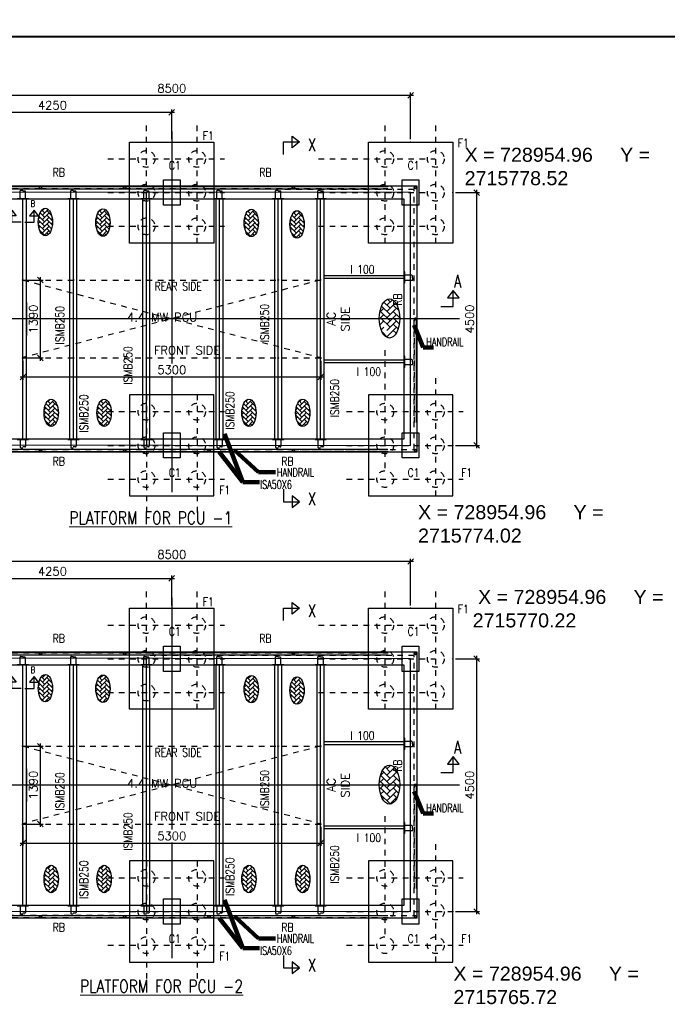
# Model space of a CAD drawing. Header units: inches. Extents: x 727810 to 1461440, y 2714588 to 5435005.
# Tile 75 of 233: x 728948 to 728960, y 2715764 to 2715782. Entities that reach past the tile are written whole.
import ezdxf

# ---------------------------------------------------------------- set-up
doc = ezdxf.new("R2010")
doc.units = ezdxf.units.IN
doc.header["$MEASUREMENT"] = 0
doc.linetypes.add('DIVIDEX2', pattern=[2.5, 1, -0.5, 0, -0.5, 0, -0.5])
doc.linetypes.add('HIDDEN', pattern=[0.375, 0.25, -0.125])
for name, color, linetype, lineweight in [('AM_5', 3, 'Continuous', 15), ('AM_8', 1, 'Continuous', 15), ('TEXT-1', 3, 'Continuous', 15)]:
    doc.layers.add(name, color=color, linetype=linetype, lineweight=lineweight)
for name, color, linetype in [('DETAILS', 7, 'Continuous'), ('Inverter Room', 7, 'Continuous'), ('SCB', 7, 'Continuous'), ('table number', 51, 'Continuous'), ('TEXT', 147, 'Continuous')]:
    doc.layers.add(name, color=color, linetype=linetype)
doc.styles.add('RANJAN', font='romans.shx', dxfattribs={"width": 0.75})
doc.styles.add('ROMANS', font='ROMANS.shx', dxfattribs={"height": 10})
doc.styles.get("Standard").update_dxf_attribs({"font": 'arial.ttf'})
doc.dimstyles.new('DIM-', dxfattribs={"dimscale": 0, "dimtxt": 0.15, "dimasz": 0.15, "dimexe": 0, "dimexo": 0, "dimgap": 0.15, "dimtad": 1, "dimdec": 0, "dimlfac": 1000, "dimzin": 0, "dimdsep": 46, "dimtxsty": 'ROMANS', "dimblk": 'OBLIQUE', "dimcen": 0, "dimclrd": 6, "dimclre": 6, "dimclrt": 3, "dimadec": 0, "dimazin": 0, "dimtfac": 1, "dimtdec": 0, "dimtmove": 2, "dimatfit": 3, "dimfxl": 1, "dimtolj": 1, "dimtzin": 0, "dimarcsym": 2})
doc.dimstyles.new('ROMANS$0', dxfattribs={"dimscale": 100, "dimtxt": 100, "dimasz": 1, "dimexe": 0.5, "dimexo": 0.5, "dimgap": 0.5, "dimtad": 1, "dimdec": 0, "dimrnd": 5, "dimdsep": 46, "dimtxsty": 'ROMANS', "dimblk": 'OBLIQUE', "dimcen": 1, "dimdle": 0.5, "dimclrd": 6, "dimclre": 6, "dimclrt": 3, "dimadec": 0, "dimazin": 0, "dimtfac": 1, "dimtdec": 0, "dimtix": 1, "dimtmove": 0, "dimatfit": 3, "dimldrblk": 'OBLIQUE', "dimfxl": 1, "dimtolj": 1, "dimtzin": 0, "dimarcsym": 0})
pattern_1 = [(45, (89087.78671, 50533.36595), (-0.0883883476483, 0.0883883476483), [])]
pattern_2 = [(45, (89987.78671, 50533.36595), (-0.0883883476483, 0.0883883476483), [])]
pattern_3 = [(45, (91287.78671, 50533.36595), (-0.0883883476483, 0.0883883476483), [])]
pattern_4 = [(45, (92587.78671, 50533.36595), (-0.0883883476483, 0.0883883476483), [])]
pattern_5 = [(45, (93632.78671, 50533.36595), (-0.0883883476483, 0.0883883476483), [])]
pattern_6 = [(45, (94387.78671, 50533.36595), (-0.0883883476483, 0.0883883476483), [])]

# ---------------------------------------------------------------- blocks, each defined once
blk = doc.blocks.new('_Oblique')
at = {"color": 0, "linetype": 'ByBlock', "lineweight": -2}
blk.add_line((-0.5, -0.5), (0.5, 0.5), dxfattribs=at)
blk = doc.blocks.new('*D67')
at = {"layer": 'Inverter Room', "color": 6, "lineweight": -2, "ltscale": 0.5, "transparency": 16777216}
for p, q in [((2062212, -2317350), (2053612, -2317350)), ((2053662, -2318132), (2053662, -2317300)), ((2062162, -2318132), (2062162, -2317300))]:
    blk.add_line(p, q, dxfattribs=at)
at = {"layer": 'Inverter Room', "color": 0, "ltscale": 0.5, "transparency": 16777216}
for p in [(2053662, -2317350), (2053662, -2318182), (2062162, -2318182)]:
    blk.add_point(p, dxfattribs=at)
at = {"layer": 'Inverter Room', "color": 6, "lineweight": -2, "ltscale": 0.5, "transparency": 16777216, "xscale": 100, "yscale": 100, "zscale": 100, "rotation": 180}
blk.add_blockref('_Oblique', (2053662, -2317350), dxfattribs=at)
at = {"layer": 'Inverter Room', "color": 6, "lineweight": -2, "ltscale": 0.5, "transparency": 16777216, "xscale": 100, "yscale": 100, "zscale": 100}
blk.add_blockref('_Oblique', (2062162, -2317350), dxfattribs=at)
at = {"layer": 'Inverter Room', "color": 3, "ltscale": 0.5, "transparency": 16777216, "insert": (2057912, -2317225), "char_height": 150, "attachment_point": 5, "style": 'ROMANS'}
blk.add_mtext('\\A1;8500', dxfattribs=at)
blk = doc.blocks.new('*D68')
at = {"layer": 'Inverter Room', "color": 6, "lineweight": -2, "ltscale": 0.5, "transparency": 16777216}
for p, q in [((2062962, -2319082), (2063388, -2319082)), ((2063338, -2319032), (2063338, -2323632)), ((2062962, -2323582), (2063388, -2323582))]:
    blk.add_line(p, q, dxfattribs=at)
at = {"layer": 'Inverter Room', "color": 0, "ltscale": 0.5, "transparency": 16777216}
for p in [(2062912, -2319082), (2062912, -2323582), (2063338, -2323582)]:
    blk.add_point(p, dxfattribs=at)
at = {"layer": 'Inverter Room', "color": 6, "lineweight": -2, "ltscale": 0.5, "transparency": 16777216, "xscale": 100, "yscale": 100, "zscale": 100}
for p, rotation in [((2063338, -2319082), 90), ((2063338, -2323582), 270)]:
    blk.add_blockref('_Oblique', p, dxfattribs=dict(at, rotation=rotation))
at = {"layer": 'Inverter Room', "color": 3, "ltscale": 0.5, "transparency": 16777216, "insert": (2063213, -2321332), "char_height": 150, "attachment_point": 5, "rotation": 90, "style": 'ROMANS'}
blk.add_mtext('\\A1;4500', dxfattribs=at)
blk = doc.blocks.new('*D69')
at = {"layer": 'AM_5', "color": 6, "lineweight": -2, "transparency": 16777216}
for p, q in [((2053612, -2317650), (2057962, -2317650)), ((2053662, -2318132), (2053662, -2317600)), ((2057912, -2318132), (2057912, -2317600))]:
    blk.add_line(p, q, dxfattribs=at)
at = {"layer": 'Inverter Room', "color": 0, "transparency": 16777216}
for p in [(2057912, -2317650), (2053662, -2318182), (2057912, -2318182)]:
    blk.add_point(p, dxfattribs=at)
at = {"layer": 'AM_5', "color": 6, "lineweight": -2, "transparency": 16777216, "xscale": 100, "yscale": 100, "zscale": 100, "rotation": 180}
blk.add_blockref('_Oblique', (2053662, -2317650), dxfattribs=at)
at = {"layer": 'AM_5', "color": 6, "lineweight": -2, "transparency": 16777216, "xscale": 100, "yscale": 100, "zscale": 100}
blk.add_blockref('_Oblique', (2057912, -2317650), dxfattribs=at)
at = {"layer": 'AM_5', "color": 3, "transparency": 16777216, "insert": (2055787, -2317525), "char_height": 150, "attachment_point": 5, "style": 'ROMANS', "bg_fill": 3, "box_fill_scale": 1.25, "bg_fill_color": 256, "bg_fill_true_color": 13158600, "bg_fill_transparency": 0}
blk.add_mtext('\\A1;4250', dxfattribs=at)
blk = doc.blocks.new('*D70')
at = {"layer": 'AM_5', "color": 6, "lineweight": -2, "transparency": 16777216}
for p, q in [((2055312, -2320638), (2055622, -2320638)), ((2055572, -2320588), (2055572, -2322076)), ((2055312, -2322026), (2055622, -2322026))]:
    blk.add_line(p, q, dxfattribs=at)
at = {"layer": 'Inverter Room', "color": 0, "transparency": 16777216}
for p in [(2055262, -2320638), (2055262, -2322026), (2055572, -2322026)]:
    blk.add_point(p, dxfattribs=at)
at = {"layer": 'AM_5', "color": 6, "lineweight": -2, "transparency": 16777216, "xscale": 100, "yscale": 100, "zscale": 100}
for p, rotation in [((2055572, -2320638), 90), ((2055572, -2322026), 270)]:
    blk.add_blockref('_Oblique', p, dxfattribs=dict(at, rotation=rotation))
at = {"layer": 'AM_5', "color": 3, "transparency": 16777216, "insert": (2055447, -2321332), "char_height": 150, "attachment_point": 5, "rotation": 90, "style": 'ROMANS', "bg_fill": 3, "box_fill_scale": 1.25, "bg_fill_color": 256, "bg_fill_true_color": 13158600, "bg_fill_transparency": 0}
blk.add_mtext('\\A1;1390', dxfattribs=at)
blk = doc.blocks.new('*D71')
at = {"layer": 'DETAILS', "color": 6, "lineweight": -2, "ltscale": 0.5, "transparency": 16777216}
for p, q in [((2055262, -2322076), (2055262, -2322412)), ((2060562, -2322076), (2060562, -2322412)), ((2055212, -2322362), (2060612, -2322362))]:
    blk.add_line(p, q, dxfattribs=at)
at = {"layer": 'Inverter Room', "color": 0, "ltscale": 0.5, "transparency": 16777216}
for p in [(2055262, -2322026), (2060562, -2322026), (2060562, -2322362)]:
    blk.add_point(p, dxfattribs=at)
at = {"layer": 'DETAILS', "color": 6, "lineweight": -2, "ltscale": 0.5, "transparency": 16777216, "xscale": 100, "yscale": 100, "zscale": 100, "rotation": 180}
blk.add_blockref('_Oblique', (2055262, -2322362), dxfattribs=at)
at = {"layer": 'DETAILS', "color": 6, "lineweight": -2, "ltscale": 0.5, "transparency": 16777216, "xscale": 100, "yscale": 100, "zscale": 100}
blk.add_blockref('_Oblique', (2060562, -2322362), dxfattribs=at)
at = {"layer": 'DETAILS', "color": 3, "ltscale": 0.5, "transparency": 16777216, "insert": (2057912, -2322237), "char_height": 150, "attachment_point": 5, "style": 'ROMANS', "bg_fill": 3, "box_fill_scale": 1.25, "bg_fill_color": 256, "bg_fill_true_color": 13158600, "bg_fill_transparency": 0}
blk.add_mtext('\\A1;5300', dxfattribs=at)
blk = doc.blocks.new('dshshh')
at = {"layer": 'AM_8', "ltscale": 0.5}
h = blk.add_hatch(dxfattribs=at)
h.set_pattern_fill('AR-HBONE', color=256, scale=14, style=0)
h.set_pattern_definition([(45, (673607.74, -665542.415), (6e-15, 79.1959595), [168, -56]), (135, (673647.337, -665502.817), (6e-15, 79.1959595), [168, -56])])
edge = h.paths.add_edge_path()
edge.add_ellipse((2055661.9, -2319605.1), major_axis=(0, 244), ratio=0.5219783, start_angle=191.45916, end_angle=459.29111)
edge.add_ellipse((2055661.9, -2319605.1), major_axis=(0, 244), ratio=0.5219783, start_angle=99.29111, end_angle=191.45916)
h = blk.add_hatch(dxfattribs=at)
h.set_pattern_fill('AR-HBONE', color=256, scale=14, style=0)
h.set_pattern_definition([(45, (674633.055, -665552.46), (6e-15, 79.1959595), [168, -56]), (135, (674672.653, -665512.864), (6e-15, 79.1959595), [168, -56])])
edge = h.paths.add_edge_path()
edge.add_ellipse((2056687.3, -2319615.1), major_axis=(0, 244), ratio=0.5219783, start_angle=191.45916, end_angle=459.29111)
edge.add_ellipse((2056687.3, -2319615.1), major_axis=(0, 244), ratio=0.5219783, start_angle=99.29111, end_angle=191.45916)
h = blk.add_hatch(dxfattribs=at)
h.set_pattern_fill('AR-HBONE', color=256, scale=14, style=0)
h.set_pattern_definition([(45, (677273.22, -665559.426), (6e-15, 79.1959595), [168, -56]), (135, (677312.816, -665519.83), (6e-15, 79.1959595), [168, -56])])
edge = h.paths.add_edge_path()
edge.add_ellipse((2059327.4, -2319622.1), major_axis=(0, 244), ratio=0.5219783, start_angle=191.45916, end_angle=459.29111)
edge.add_ellipse((2059327.4, -2319622.1), major_axis=(0, 244), ratio=0.5219783, start_angle=99.29111, end_angle=191.45916)
h = blk.add_hatch(dxfattribs=at)
h.set_pattern_fill('AR-HBONE', color=256, scale=14, style=0)
h.set_pattern_definition([(45, (678087.52, -665584.47), (6e-15, 79.1959595), [168, -56]), (135, (678127.12, -665544.87), (6e-15, 79.1959595), [168, -56])])
edge = h.paths.add_edge_path()
edge.add_ellipse((2060141.7, -2319647.1), major_axis=(0, 244), ratio=0.5219783, start_angle=191.45916, end_angle=459.29111)
edge.add_ellipse((2060141.7, -2319647.1), major_axis=(0, 244), ratio=0.5219783, start_angle=99.29111, end_angle=191.45916)
h = blk.add_hatch(dxfattribs=at)
h.set_pattern_fill('ANSI31', color=256, style=0)
h.set_pattern_definition(pattern_1)
edge = h.paths.add_edge_path()
edge.add_arc((2055261.7, -2320640.3), 7.16, 11.12183, 168.87817, ccw=False)
edge.add_arc((2055261.7, -2320637.5), 7.16, 348.87817, 551.12183)
h = blk.add_hatch(dxfattribs=at)
h.set_pattern_fill('ANSI31', color=256, style=0)
h.set_pattern_definition(pattern_2)
edge = h.paths.add_edge_path()
edge.add_arc((2056161.7, -2320640.3), 7.16, 11.12183, 168.87817, ccw=False)
edge.add_arc((2056161.7, -2320637.5), 7.16, 348.87817, 551.12183)
h = blk.add_hatch(dxfattribs=at)
h.set_pattern_fill('ANSI31', color=256, style=0)
h.set_pattern_definition(pattern_3)
edge = h.paths.add_edge_path()
edge.add_arc((2057461.7, -2320640.3), 7.16, 11.12183, 168.87817, ccw=False)
edge.add_arc((2057461.7, -2320637.5), 7.16, 348.87817, 551.12183)
h = blk.add_hatch(dxfattribs=at)
h.set_pattern_fill('ANSI31', color=256, style=0)
h.set_pattern_definition(pattern_4)
edge = h.paths.add_edge_path()
edge.add_arc((2058761.7, -2320640.3), 7.16, 11.12183, 168.87817, ccw=False)
edge.add_arc((2058761.7, -2320637.5), 7.16, 348.87817, 551.12183)
h = blk.add_hatch(dxfattribs=at)
h.set_pattern_fill('ANSI31', color=256, style=0)
h.set_pattern_definition(pattern_5)
edge = h.paths.add_edge_path()
edge.add_arc((2059806.7, -2320640.3), 7.16, 11.12183, 168.87817, ccw=False)
edge.add_arc((2059806.7, -2320637.5), 7.16, 348.87817, 551.12183)
h = blk.add_hatch(dxfattribs=at)
h.set_pattern_fill('ANSI31', color=256, style=0)
h.set_pattern_definition(pattern_6)
edge = h.paths.add_edge_path()
edge.add_arc((2060561.7, -2320640.3), 7.16, 11.12183, 168.87817, ccw=False)
edge.add_arc((2060561.7, -2320637.5), 7.16, 348.87817, 551.12183)
h = blk.add_hatch(dxfattribs=at)
h.set_pattern_fill('ANSI31', color=256, style=0)
h.set_pattern_definition(pattern_1)
edge = h.paths.add_edge_path()
edge.add_arc((2060561.7, -2320640.3), 7.16, 371.12183, 528.87817)
edge.add_arc((2060561.7, -2320637.5), 7.16, -11.12183, 191.12183, ccw=False)
h = blk.add_hatch(dxfattribs=at)
h.set_pattern_fill('AR-HBONE', color=256, scale=20, style=0)
h.set_pattern_definition([(45, (87423.51, 41624.37), (9e-15, 113.137085), [240, -80]), (135, (87480.08, 41680.94), (9e-15, 113.137085), [240, -80])])
edge = h.paths.add_edge_path()
edge.add_ellipse((2061786.7, -2321322.3), major_axis=(0, 348.6), ratio=0.5219783, start_angle=191.45916, end_angle=459.29111)
edge.add_ellipse((2061786.7, -2321322.3), major_axis=(0, 348.6), ratio=0.5219783, start_angle=99.29111, end_angle=191.45916)
h = blk.add_hatch(dxfattribs=at)
h.set_pattern_fill('ANSI31', color=256, style=0)
h.set_pattern_definition(pattern_1)
edge = h.paths.add_edge_path()
edge.add_arc((2055261.7, -2322022.7), 7.16, 191.12183, 348.87817)
edge.add_arc((2055261.7, -2322025.5), 7.16, -191.12183, 11.12183, ccw=False)
h = blk.add_hatch(dxfattribs=at)
h.set_pattern_fill('ANSI31', color=256, style=0)
h.set_pattern_definition(pattern_2)
edge = h.paths.add_edge_path()
edge.add_arc((2056161.7, -2322022.7), 7.16, 191.12183, 348.87817)
edge.add_arc((2056161.7, -2322025.5), 7.16, -191.12183, 11.12183, ccw=False)
h = blk.add_hatch(dxfattribs=at)
h.set_pattern_fill('ANSI31', color=256, style=0)
h.set_pattern_definition(pattern_3)
edge = h.paths.add_edge_path()
edge.add_arc((2057461.7, -2322022.7), 7.16, 191.12183, 348.87817)
edge.add_arc((2057461.7, -2322025.5), 7.16, -191.12183, 11.12183, ccw=False)
h = blk.add_hatch(dxfattribs=at)
h.set_pattern_fill('ANSI31', color=256, style=0)
h.set_pattern_definition(pattern_4)
edge = h.paths.add_edge_path()
edge.add_arc((2058761.7, -2322022.7), 7.16, 191.12183, 348.87817)
edge.add_arc((2058761.7, -2322025.5), 7.16, -191.12183, 11.12183, ccw=False)
h = blk.add_hatch(dxfattribs=at)
h.set_pattern_fill('ANSI31', color=256, style=0)
h.set_pattern_definition(pattern_5)
edge = h.paths.add_edge_path()
edge.add_arc((2059806.7, -2322022.7), 7.16, 191.12183, 348.87817)
edge.add_arc((2059806.7, -2322025.5), 7.16, -191.12183, 11.12183, ccw=False)
h = blk.add_hatch(dxfattribs=at)
h.set_pattern_fill('ANSI31', color=256, style=0)
h.set_pattern_definition(pattern_6)
edge = h.paths.add_edge_path()
edge.add_arc((2060561.7, -2322022.7), 7.16, 191.12183, 348.87817)
edge.add_arc((2060561.7, -2322025.5), 7.16, -191.12183, 11.12183, ccw=False)
h = blk.add_hatch(dxfattribs=at)
h.set_pattern_fill('AR-HBONE', color=256, scale=14, style=0)
h.set_pattern_definition([(45, (673711.17, -668940.72), (6e-15, 79.1959595), [168, -56]), (135, (673750.766, -668901.125), (6e-15, 79.1959595), [168, -56])])
edge = h.paths.add_edge_path()
edge.add_ellipse((2055765.4, -2323003.4), major_axis=(0, 244), ratio=0.5219783, start_angle=191.45916, end_angle=459.29111)
edge.add_ellipse((2055765.4, -2323003.4), major_axis=(0, 244), ratio=0.5219783, start_angle=99.29111, end_angle=191.45916)
h = blk.add_hatch(dxfattribs=at)
h.set_pattern_fill('AR-HBONE', color=256, scale=14, style=0)
h.set_pattern_definition([(45, (674653.87, -668940.72), (6e-15, 79.1959595), [168, -56]), (135, (674693.47, -668901.125), (6e-15, 79.1959595), [168, -56])])
edge = h.paths.add_edge_path()
edge.add_ellipse((2056708.1, -2323003.4), major_axis=(0, 244), ratio=0.5219783, start_angle=191.45916, end_angle=459.29111)
edge.add_ellipse((2056708.1, -2323003.4), major_axis=(0, 244), ratio=0.5219783, start_angle=99.29111, end_angle=191.45916)
h = blk.add_hatch(dxfattribs=at)
h.set_pattern_fill('AR-HBONE', color=256, scale=14, style=0)
h.set_pattern_definition([(45, (677231.1, -668940.72), (6e-15, 79.1959595), [168, -56]), (135, (677270.696, -668901.125), (6e-15, 79.1959595), [168, -56])])
edge = h.paths.add_edge_path()
edge.add_ellipse((2059285.3, -2323003.4), major_axis=(0, 244), ratio=0.5219783, start_angle=191.45916, end_angle=459.29111)
edge.add_ellipse((2059285.3, -2323003.4), major_axis=(0, 244), ratio=0.5219783, start_angle=99.29111, end_angle=191.45916)
h = blk.add_hatch(dxfattribs=at)
h.set_pattern_fill('AR-HBONE', color=256, scale=14, style=0)
h.set_pattern_definition([(45, (678188.45, -668940.72), (6e-15, 79.1959595), [168, -56]), (135, (678228.05, -668901.125), (6e-15, 79.1959595), [168, -56])])
edge = h.paths.add_edge_path()
edge.add_ellipse((2060242.7, -2323003.4), major_axis=(0, 244), ratio=0.5219783, start_angle=191.45916, end_angle=459.29111)
edge.add_ellipse((2060242.7, -2323003.4), major_axis=(0, 244), ratio=0.5219783, start_angle=99.29111, end_angle=191.45916)
at = {"layer": 'DETAILS', "linetype": 'DIVIDEX2', "ltscale": 0.5}
for p, q in [((2057461.7, -2319985.4), (2057461.7, -2317883.4)), ((2058361.7, -2319985.4), (2058361.7, -2317883.4)), ((2061711.7, -2319985.4), (2061711.7, -2317883.4)), ((2062611.7, -2319985.4), (2062611.7, -2317883.4)), ((2056772.3, -2318481.5), (2058848.3, -2318481.5)), ((2060522.3, -2318481.5), (2062598.3, -2318481.5)), ((2056772.3, -2319081.5), (2058848.3, -2319081.5)), ((2060522.3, -2319081.5), (2062598.3, -2319081.5)), ((2056772.3, -2319681.5), (2058848.3, -2319681.5)), ((2060522.3, -2319681.5), (2062598.3, -2319681.5)), ((2061711.7, -2323985.4), (2061711.7, -2321883.4)), ((2062611.7, -2324485.4), (2062611.7, -2322383.4)), ((2057461.7, -2322677.6), (2057461.7, -2324779.6)), ((2058361.7, -2322677.6), (2058361.7, -2324779.6)), ((2056772.3, -2322981.5), (2058848.3, -2322981.5)), ((2061022.3, -2322981.5), (2063098.3, -2322981.5)), ((2056772.3, -2323581.5), (2058848.3, -2323581.5)), ((2061022.3, -2323581.5), (2063098.3, -2323581.5)), ((2056772.3, -2324181.5), (2058848.3, -2324181.5)), ((2061022.3, -2324181.5), (2063098.3, -2324181.5))]:
    blk.add_line(p, q, dxfattribs=at)
at = {"layer": 'DETAILS', "ltscale": 0.5}
for p, q in [((2054075.3, -2318971.1), (2055575.3, -2318971.1)), ((2054075.3, -2319011.1), (2055575.3, -2319011.1)), ((2055575.3, -2318971.1), (2057075.3, -2318971.1)), ((2055575.3, -2319011.1), (2057075.3, -2319011.1)), ((2057075.3, -2318971.1), (2058575.3, -2318971.1)), ((2057075.3, -2319011.1), (2058575.3, -2319011.1)), ((2058575.3, -2318971.1), (2060075.3, -2318971.1)), ((2058575.3, -2319011.1), (2060075.3, -2319011.1)), ((2060075.3, -2318971.1), (2061763.3, -2318971.1)), ((2060075.3, -2319011.1), (2061749.1, -2319011.1)), ((2062046.7, -2320494.4), (2062046.7, -2320694.4)), ((2062268.2, -2323171.9), (2062268.2, -2321331.5)), ((2062046.7, -2321994.4), (2062046.7, -2322194.4)), ((2054075.3, -2323651.9), (2055575.3, -2323651.9)), ((2054075.3, -2323691.9), (2055575.3, -2323691.9)), ((2055575.3, -2323651.9), (2057075.3, -2323651.9)), ((2055575.3, -2323691.9), (2057075.3, -2323691.9)), ((2057075.3, -2323651.9), (2058575.3, -2323651.9)), ((2057075.3, -2323691.9), (2058575.3, -2323691.9)), ((2058575.3, -2323651.9), (2060075.3, -2323651.9)), ((2058575.3, -2323691.9), (2060075.3, -2323691.9)), ((2060075.3, -2323651.9), (2061749.1, -2323651.9)), ((2060075.3, -2323691.9), (2061763.3, -2323691.9))]:
    blk.add_line(p, q, dxfattribs=at)
for centre, radius in [((2055575.3, -2318991.1), 20), ((2057075.3, -2318991.1), 20), ((2060075.3, -2318991.1), 20), ((2062248.2, -2318991.1), 20), ((2062249.1, -2318991.1), 20), ((2055261.7, -2320637.5), 7.16), ((2056161.7, -2320637.5), 7.16), ((2057461.7, -2320637.5), 7.16), ((2058761.7, -2320637.5), 7.16), ((2059806.7, -2320637.5), 7.16), ((2060561.7, -2320637.5), 7.16), ((2060561.7, -2320637.5), 7.16), ((2062248.2, -2321331.5), 20), ((2055261.7, -2322025.5), 7.16), ((2056161.7, -2322025.5), 7.16), ((2057461.7, -2322025.5), 7.16), ((2058761.7, -2322025.5), 7.16), ((2059806.7, -2322025.5), 7.16), ((2060561.7, -2322025.5), 7.16), ((2055575.3, -2323671.9), 20), ((2057075.3, -2323671.9), 20), ((2058575.3, -2323671.9), 20), ((2060075.3, -2323671.9), 20), ((2062249.1, -2323671.9), 20)]:
    blk.add_circle(centre, radius, dxfattribs=at)
for centre, start, end in [((2055261.7, -2320640.3), 11.12183, 168.87817), ((2056161.7, -2320640.3), 11.12183, 168.87817), ((2057461.7, -2320640.3), 11.12183, 168.87817), ((2058761.7, -2320640.3), 11.12183, 168.87817), ((2059806.7, -2320640.3), 11.12183, 168.87817), ((2060561.7, -2320640.3), 11.12183, 168.87817), ((2060561.7, -2320640.3), 11.12183, 168.87817), ((2055261.7, -2322022.7), 191.12183, 348.87817), ((2056161.7, -2322022.7), 191.12183, 348.87817), ((2057461.7, -2322022.7), 191.12183, 348.87817), ((2058761.7, -2322022.7), 191.12183, 348.87817), ((2059806.7, -2322022.7), 191.12183, 348.87817), ((2060561.7, -2322022.7), 191.12183, 348.87817)]:
    blk.add_arc(centre, 7.16, start, end, dxfattribs=at)
for centre, major_axis in [((2055661.9, -2319605.1), (0, 244)), ((2056687.3, -2319615.1), (0, 244)), ((2059327.4, -2319622.1), (0, 244)), ((2060141.7, -2319647.1), (0, 244)), ((2061786.7, -2321322.3), (0, 348.6)), ((2055765.4, -2323003.4), (0, 244)), ((2056708.1, -2323003.4), (0, 244)), ((2059285.3, -2323003.4), (0, 244)), ((2060242.7, -2323003.4), (0, 244))]:
    blk.add_ellipse(centre, major_axis=major_axis, ratio=0.5219783, dxfattribs=at)
at = {"layer": 'Inverter Room', "color": 8, "linetype": 'HIDDEN', "ltscale": 2}
for p, q in [((2054073.6, -2318973.2), (2055576.9, -2318973.2)), ((2054075.3, -2319009.1), (2055575.3, -2319009.1)), ((2055573.6, -2318973.2), (2057076.9, -2318973.2)), ((2055575.3, -2319009.1), (2057075.3, -2319009.1)), ((2057073.6, -2318973.2), (2058576.9, -2318973.2)), ((2057075.3, -2319009.1), (2058575.3, -2319009.1)), ((2058573.6, -2318973.2), (2060076.9, -2318973.2)), ((2058575.3, -2319009.1), (2060075.3, -2319009.1)), ((2060073.6, -2318973.2), (2061765.5, -2318973.2)), ((2060075.3, -2319009.1), (2061757.8, -2319009.1)), ((2060554.7, -2320638.9), (2055259.9, -2322018.6)), ((2055261.7, -2320637.5), (2060561.7, -2320637.5)), ((2055268.8, -2320638.9), (2060563.5, -2322018.6)), ((2062230.2, -2323171.9), (2062230.2, -2321340.2)), ((2062266.1, -2323173.6), (2062266.1, -2321340.4)), ((2055261.7, -2322025.5), (2060561.7, -2322025.5)), ((2054073.6, -2323689.8), (2055576.9, -2323689.8)), ((2054075.3, -2323653.9), (2055575.3, -2323653.9)), ((2055573.6, -2323689.8), (2057076.9, -2323689.8)), ((2055575.3, -2323653.9), (2057075.3, -2323653.9)), ((2057073.6, -2323689.8), (2058576.9, -2323689.8)), ((2057075.3, -2323653.9), (2058575.3, -2323653.9)), ((2058573.6, -2323689.8), (2060076.9, -2323689.8)), ((2058575.3, -2323653.9), (2060075.3, -2323653.9)), ((2060073.6, -2323689.8), (2061765.5, -2323689.8)), ((2060075.3, -2323653.9), (2061757.8, -2323653.9))]:
    blk.add_line(p, q, dxfattribs=at)
at = {"layer": 'Inverter Room', "color": 2}
for p, q in [((2055214, -2319181.5), (2055214, -2319049.5)), ((2055225.3, -2319038.2), (2055259.1, -2319038.2)), ((2055298.2, -2319053.3), (2055259.6, -2319053.3)), ((2055309.5, -2319181.5), (2055309.5, -2319064.5)), ((2056114, -2319181.5), (2056114, -2319049.5)), ((2056125.3, -2319038.2), (2056159.1, -2319038.2)), ((2056198.2, -2319053.3), (2056159.6, -2319053.3)), ((2056209.5, -2319181.5), (2056209.5, -2319064.5)), ((2057414, -2319181.5), (2057414, -2319049.5)), ((2057425.3, -2319038.2), (2057459.1, -2319038.2)), ((2057498.2, -2319053.3), (2057459.6, -2319053.3)), ((2057509.5, -2319181.5), (2057509.5, -2319064.5)), ((2058714, -2319181.5), (2058714, -2319049.5)), ((2058725.3, -2319038.2), (2058759.1, -2319038.2)), ((2058798.2, -2319053.3), (2058759.6, -2319053.3)), ((2058809.5, -2319181.5), (2058809.5, -2319064.5)), ((2059759, -2319181.5), (2059759, -2319049.5)), ((2059770.3, -2319038.2), (2059804.1, -2319038.2)), ((2059843.2, -2319053.3), (2059804.6, -2319053.3)), ((2059854.5, -2319181.5), (2059854.5, -2319064.5)), ((2060514, -2319181.5), (2060514, -2319049.5)), ((2060525.3, -2319038.2), (2060559.1, -2319038.2)), ((2060598.2, -2319053.3), (2060559.6, -2319053.3)), ((2060609.5, -2319181.5), (2060609.5, -2319064.5)), ((2055217, -2319184.5), (2055306.5, -2319184.5)), ((2056117, -2319184.5), (2056206.5, -2319184.5)), ((2057417, -2319184.5), (2057506.5, -2319184.5)), ((2058717, -2319184.5), (2058806.5, -2319184.5)), ((2059762, -2319184.5), (2059851.5, -2319184.5)), ((2060517, -2319184.5), (2060606.5, -2319184.5)), ((2062058.7, -2320639.1), (2062058.7, -2320549.7)), ((2062061.7, -2320546.7), (2062178.7, -2320546.7)), ((2062061.7, -2320642.1), (2062193.8, -2320642.1)), ((2062190, -2320557.9), (2062190, -2320596.5)), ((2062205, -2320630.9), (2062205, -2320597)), ((2062058.7, -2322139.1), (2062058.7, -2322049.7)), ((2062061.7, -2322046.7), (2062178.7, -2322046.7)), ((2062190, -2322057.9), (2062190, -2322096.5)), ((2062205, -2322130.9), (2062205, -2322097)), ((2062061.7, -2322142.1), (2062193.8, -2322142.1)), ((2055214, -2323481.5), (2055214, -2323613.5)), ((2055217, -2323478.5), (2055306.5, -2323478.5)), ((2055309.5, -2323481.5), (2055309.5, -2323598.5)), ((2056114, -2323481.5), (2056114, -2323613.5)), ((2056117, -2323478.5), (2056206.5, -2323478.5)), ((2056209.5, -2323481.5), (2056209.5, -2323598.5)), ((2057414, -2323481.5), (2057414, -2323613.5)), ((2057417, -2323478.5), (2057506.5, -2323478.5)), ((2057509.5, -2323481.5), (2057509.5, -2323598.5)), ((2058714, -2323481.5), (2058714, -2323613.5)), ((2058717, -2323478.5), (2058806.5, -2323478.5)), ((2058809.5, -2323481.5), (2058809.5, -2323598.5)), ((2059759, -2323481.5), (2059759, -2323613.5)), ((2059762, -2323478.5), (2059851.5, -2323478.5)), ((2059854.5, -2323481.5), (2059854.5, -2323598.5)), ((2060514, -2323481.5), (2060514, -2323613.5)), ((2060517, -2323478.5), (2060606.5, -2323478.5)), ((2060609.5, -2323481.5), (2060609.5, -2323598.5)), ((2055225.3, -2323624.8), (2055259.1, -2323624.8)), ((2055298.2, -2323609.8), (2055259.6, -2323609.8)), ((2056125.3, -2323624.8), (2056159.1, -2323624.8)), ((2056198.2, -2323609.8), (2056159.6, -2323609.8)), ((2057425.3, -2323624.8), (2057459.1, -2323624.8)), ((2057498.2, -2323609.8), (2057459.6, -2323609.8)), ((2058725.3, -2323624.8), (2058759.1, -2323624.8)), ((2058798.2, -2323609.8), (2058759.6, -2323609.8)), ((2059770.3, -2323624.8), (2059804.1, -2323624.8)), ((2059843.2, -2323609.8), (2059804.6, -2323609.8)), ((2060525.3, -2323624.8), (2060559.1, -2323624.8)), ((2060598.2, -2323609.8), (2060559.6, -2323609.8))]:
    blk.add_line(p, q, dxfattribs=at)
at = {"layer": 'Inverter Room', "ltscale": 2}
for p, q in [((2055261.7, -2323466.5), (2055261.7, -2319196.5)), ((2056161.7, -2323466.5), (2056161.7, -2319196.5)), ((2058761.7, -2323081.5), (2058761.7, -2319196.5)), ((2059806.7, -2323466.5), (2059806.7, -2319196.5)), ((2060561.7, -2323466.5), (2060561.7, -2319196.5)), ((2057461.7, -2323131.5), (2057461.7, -2319531.5))]:
    blk.add_line(p, q, dxfattribs=at)
at = {"layer": 'Inverter Room', "color": 4, "ltscale": 0.5}
for p, q in [((2055361.7, -2319184.5), (2055361.7, -2319196.5)), ((2056061.7, -2319184.5), (2056061.7, -2319196.5)), ((2056261.7, -2319184.5), (2056261.7, -2319196.5)), ((2057361.7, -2319184.5), (2057361.7, -2319196.5)), ((2057561.7, -2319184.5), (2057561.7, -2319196.5)), ((2058661.7, -2319184.5), (2058661.7, -2319196.5)), ((2058861.7, -2319184.5), (2058861.7, -2319196.5)), ((2059706.7, -2319184.5), (2059706.7, -2319196.5)), ((2059906.7, -2319184.5), (2059906.7, -2319196.5)), ((2060461.7, -2319184.5), (2060461.7, -2319196.5)), ((2060661.7, -2319184.5), (2060661.7, -2319196.5)), ((2062058.7, -2320494.4), (2062046.7, -2320494.4)), ((2060632.2, -2320556.5), (2062046.2, -2320556.5)), ((2060632.2, -2320606.5), (2062046.2, -2320606.5)), ((2062058.7, -2320694.4), (2062046.7, -2320694.4)), ((2062058.7, -2321994.4), (2062046.7, -2321994.4)), ((2062058.7, -2322194.4), (2062046.7, -2322194.4)), ((2055361.7, -2323478.5), (2055361.7, -2323466.5)), ((2056061.7, -2323478.5), (2056061.7, -2323466.5)), ((2056261.7, -2323478.5), (2056261.7, -2323466.5)), ((2057361.7, -2323478.5), (2057361.7, -2323466.5)), ((2057561.7, -2323478.5), (2057561.7, -2323466.5)), ((2058661.7, -2323478.5), (2058661.7, -2323466.5)), ((2058861.7, -2323478.5), (2058861.7, -2323466.5)), ((2059706.7, -2323478.5), (2059706.7, -2323466.5)), ((2059906.7, -2323478.5), (2059906.7, -2323466.5)), ((2060461.7, -2323478.5), (2060461.7, -2323466.5)), ((2060661.7, -2323478.5), (2060661.7, -2323466.5))]:
    blk.add_line(p, q, dxfattribs=at)
at = {"layer": 'Inverter Room', "color": 4, "linetype": 'Continuous'}
for points in [[(2059901.4, -2318399.9), (2059901.4, -2318179.8), (2060186.8, -2318179.8), (2060053, -2318285.4), (2060053, -2318077.6), (2060186.8, -2318179.8)], [(2055228.5, -2319609.7), (2055063.4, -2319609.7), (2055063.4, -2319395.7), (2055142.6, -2319496), (2054986.8, -2319496), (2055063.4, -2319395.7)], [(2055295, -2319609.7), (2055460, -2319609.7), (2055460, -2319395.7), (2055380.9, -2319496), (2055536.7, -2319496), (2055460, -2319395.7)], [(2062701.9, -2321107.4), (2062921.9, -2321107.4), (2062921.9, -2320822.1), (2062816.3, -2320955.9), (2063024.1, -2320955.9), (2062921.9, -2320822.1)], [(2059901.4, -2324364.5), (2059901.4, -2324584.5), (2060186.8, -2324584.5), (2060053, -2324478.9), (2060053, -2324686.7), (2060186.8, -2324584.5)]]:
    blk.add_lwpolyline(points, dxfattribs=at)
at = {"layer": 'Inverter Room', "color": 4, "ltscale": 0.5}
for points in [[(2058661.7, -2319981.5), (2057161.7, -2319981.5), (2057161.7, -2318181.5), (2058661.7, -2318181.5)], [(2062911.7, -2319981.5), (2061411.7, -2319981.5), (2061411.7, -2318181.5), (2062911.7, -2318181.5)], [(2053546.7, -2323696.5), (2062276.7, -2323696.5), (2062276.7, -2318966.5), (2053546.7, -2318966.5)], [(2053776.7, -2323466.5), (2062046.7, -2323466.5), (2062046.7, -2319196.5), (2053776.7, -2319196.5)], [(2058661.7, -2322681.5), (2057161.7, -2322681.5), (2057161.7, -2324481.5), (2058661.7, -2324481.5)], [(2062911.7, -2322681.5), (2061411.7, -2322681.5), (2061411.7, -2324481.5), (2062911.7, -2324481.5)]]:
    blk.add_lwpolyline(points, close=True, dxfattribs=at)
at = {"layer": 'Inverter Room', "ltscale": 3}
for points in [[(2058061.7, -2319306.5), (2057761.7, -2319306.5), (2057761.7, -2318856.5), (2058061.7, -2318856.5)], [(2062311.7, -2319306.5), (2062011.7, -2319306.5), (2062011.7, -2318856.5), (2062311.7, -2318856.5)], [(2058061.7, -2323806.5), (2057761.7, -2323806.5), (2057761.7, -2323356.5), (2058061.7, -2323356.5)], [(2062311.7, -2323806.5), (2062011.7, -2323806.5), (2062011.7, -2323356.5), (2062311.7, -2323356.5)]]:
    blk.add_lwpolyline(points, close=True, dxfattribs=at)
at = {"layer": 'Inverter Room', "color": 8, "linetype": 'HIDDEN', "ltscale": 2}
blk.add_lwpolyline([(2053596.7, -2323646.5), (2062226.7, -2323655.2), (2062226.7, -2319025.2), (2053596.7, -2319016.5)], close=True, dxfattribs=at)
at = {"layer": 'Inverter Room', "ltscale": 2}
blk.add_lwpolyline([(2053661.8, -2323573.8), (2062161.7, -2323581.5), (2062161.7, -2319081.5), (2053661.8, -2319073.8)], close=True, dxfattribs=at)
at = {"layer": 'Inverter Room', "color": 4, "ltscale": 0.5}
for points in [[(2055161.7, -2319184.5), (2055361.7, -2319184.5)], [(2056061.7, -2319184.5), (2056261.7, -2319184.5)], [(2057361.7, -2319184.5), (2057561.7, -2319184.5)], [(2058661.7, -2319184.5), (2058861.7, -2319184.5)], [(2059706.7, -2319184.5), (2059906.7, -2319184.5)], [(2060461.7, -2319184.5), (2060661.7, -2319184.5)], [(2062058.7, -2320694.4), (2062058.7, -2320494.4)], [(2062058.7, -2322194.4), (2062058.7, -2321994.4)], [(2055161.7, -2323478.5), (2055361.7, -2323478.5)], [(2056061.7, -2323478.5), (2056261.7, -2323478.5)], [(2057361.7, -2323478.5), (2057561.7, -2323478.5)], [(2058661.7, -2323478.5), (2058861.7, -2323478.5)], [(2059706.7, -2323478.5), (2059906.7, -2323478.5)], [(2060461.7, -2323478.5), (2060661.7, -2323478.5)]]:
    blk.add_lwpolyline(points, dxfattribs=at)
at = {"layer": 'Inverter Room', "color": 8, "linetype": 'HIDDEN', "ltscale": 2}
for centre, radius in [((2057461.7, -2318481.5), 150), ((2058361.7, -2318481.5), 150), ((2061711.7, -2318481.5), 150), ((2062611.7, -2318481.5), 150), ((2057461.7, -2319081.5), 150), ((2058361.7, -2319081.5), 150), ((2061711.7, -2319081.5), 150), ((2062611.7, -2319081.5), 150), ((2055575.3, -2318991.1), 18), ((2057075.3, -2318991.1), 18), ((2060075.3, -2318991.1), 18), ((2062248.2, -2318991.1), 18), ((2062249.1, -2318991.1), 18), ((2057461.7, -2319681.5), 150), ((2058361.7, -2319681.5), 150), ((2061711.7, -2319681.5), 150), ((2062611.7, -2319681.5), 150), ((2062248.2, -2321331.5), 18), ((2057461.7, -2322981.5), 150), ((2058361.7, -2322981.5), 150), ((2061711.7, -2322981.5), 150), ((2062611.7, -2322981.5), 150), ((2057461.7, -2323581.5), 150), ((2058361.7, -2323581.5), 150), ((2061711.7, -2323581.5), 150), ((2062611.7, -2323581.5), 150), ((2055575.3, -2323671.9), 18), ((2057075.3, -2323671.9), 18), ((2058575.3, -2323671.9), 18), ((2060075.3, -2323671.9), 18), ((2062249.1, -2323671.9), 18), ((2057461.7, -2324181.5), 150), ((2058361.7, -2324181.5), 150), ((2061711.7, -2324181.5), 150), ((2062611.7, -2324181.5), 150)]:
    blk.add_circle(centre, radius, dxfattribs=at)
at = {"layer": 'Inverter Room', "color": 2}
for centre, radius, start, end in [((2055225.3, -2319049.5), 11.2, 90, 180), ((2055298.2, -2319064.5), 11.2, 0, 90), ((2056125.3, -2319049.5), 11.2, 90, 180), ((2056198.2, -2319064.5), 11.2, 0, 90), ((2057425.3, -2319049.5), 11.2, 90, 180), ((2057498.2, -2319064.5), 11.2, 0, 90), ((2058725.3, -2319049.5), 11.2, 90, 180), ((2058798.2, -2319064.5), 11.2, 0, 90), ((2059770.3, -2319049.5), 11.2, 90, 180), ((2059843.2, -2319064.5), 11.2, 0, 90), ((2060525.3, -2319049.5), 11.2, 90, 180), ((2060598.2, -2319064.5), 11.2, 0, 90), ((2055217, -2319181.5), 3, 180, 270), ((2055306.5, -2319181.5), 3, 270, 0), ((2056117, -2319181.5), 3, 180, 270), ((2056206.5, -2319181.5), 3, 270, 0), ((2057417, -2319181.5), 3, 180, 270), ((2057506.5, -2319181.5), 3, 270, 0), ((2058717, -2319181.5), 3, 180, 270), ((2058806.5, -2319181.5), 3, 270, 0), ((2059762, -2319181.5), 3, 180, 270), ((2059851.5, -2319181.5), 3, 270, 0), ((2060517, -2319181.5), 3, 180, 270), ((2060606.5, -2319181.5), 3, 270, 0), ((2062061.7, -2320549.7), 3, 90, 180), ((2062061.7, -2320639.1), 3, 180, 270), ((2062178.7, -2320557.9), 11.2, 0, 90), ((2062193.8, -2320630.9), 11.2, 270, 0), ((2062061.7, -2322049.7), 3, 90, 180), ((2062178.7, -2322057.9), 11.2, 0, 90), ((2062061.7, -2322139.1), 3, 180, 270), ((2062193.8, -2322130.9), 11.2, 270, 0), ((2055217, -2323481.5), 3, 90, 180), ((2055306.5, -2323481.5), 3, 0, 90), ((2056117, -2323481.5), 3, 90, 180), ((2056206.5, -2323481.5), 3, 0, 90), ((2057417, -2323481.5), 3, 90, 180), ((2057506.5, -2323481.5), 3, 0, 90), ((2058717, -2323481.5), 3, 90, 180), ((2058806.5, -2323481.5), 3, 0, 90), ((2059762, -2323481.5), 3, 90, 180), ((2059851.5, -2323481.5), 3, 0, 90), ((2060517, -2323481.5), 3, 90, 180), ((2060606.5, -2323481.5), 3, 0, 90), ((2055225.3, -2323613.5), 11.2, 180, 270), ((2055298.2, -2323598.5), 11.2, 270, 0), ((2056125.3, -2323613.5), 11.2, 180, 270), ((2056198.2, -2323598.5), 11.2, 270, 0), ((2057425.3, -2323613.5), 11.2, 180, 270), ((2057498.2, -2323598.5), 11.2, 270, 0), ((2058725.3, -2323613.5), 11.2, 180, 270), ((2058798.2, -2323598.5), 11.2, 270, 0), ((2059770.3, -2323613.5), 11.2, 180, 270), ((2059843.2, -2323598.5), 11.2, 270, 0), ((2060525.3, -2323613.5), 11.2, 180, 270), ((2060598.2, -2323598.5), 11.2, 270, 0)]:
    blk.add_arc(centre, radius, start, end, dxfattribs=at)
at = {"layer": 'DETAILS', "color": 3, "style": 'ROMANS', "width": 0.8}
for s, p in [('RB', (2055793.6, -2318794.3)), ('RB', (2059471.2, -2318794.3)), ('I 100', (2061088.2, -2320524)), ('I 100', (2061204.7, -2322343.6)), ('RB', (2055793.6, -2323939.2)), ('RB', (2059862.7, -2323939.2))]:
    blk.add_text(s, height=150, dxfattribs=at).set_placement(p)
for s, p in [('RB', (2062006.4, -2321093.7)), ('ISMB250', (2055994.8, -2321785.7)), ('ISMB250', (2059640, -2321747.1)), ('ISMB250', (2060887.5, -2323084.9)), ('ISMB250', (2056421.3, -2323356.9)), ('ISMB250', (2059021.9, -2323303.3))]:
    blk.add_text(s, height=150, rotation=90, dxfattribs=at).set_placement(p)
at = {"layer": 'Inverter Room', "color": 3, "linetype": 'Continuous', "style": 'ROMANS', "width": 0.8}
for s, p in [('F1', (2058463.4, -2318142.5)), ('F1', (2063002.9, -2318271.9)), ('C1', (2057859.2, -2318671.2)), ('C1', (2062109.2, -2318671.2)), ('REAR SIDE', (2057607.9, -2320824.8)), ('C1', (2057859.2, -2324141.8)), ('C1', (2062109.2, -2324141.8)), ('F1', (2063062.7, -2324141.8)), ('F1', (2058755.5, -2324451.6))]:
    blk.add_text(s, height=150, dxfattribs=at).set_placement(p)
at = {"layer": 'Inverter Room', "color": 2, "linetype": 'Continuous', "ltscale": 0.6, "style": 'RANJAN', "width": 0.75}
for s, height, p in [('X', 225, (2060334.9, -2318340.8)), ('B', 112.5, (2055398.9, -2319335)), ('A', 225, (2062934.3, -2320770.1)), ('X', 225, (2060334.9, -2324648.5))]:
    blk.add_text(s, height=height, dxfattribs=at).set_placement(p)
at = {"layer": 'Inverter Room', "color": 3, "style": 'ROMANS', "width": 0.7}
for s, p in [('HANDRAIL', (2062440.9, -2321814.2)), ('HANDRAIL', (2059782.7, -2324137.3)), ('ISA50X6', (2059483.2, -2324354.2))]:
    blk.add_text(s, height=150, dxfattribs=at).set_placement(p)
at = {"layer": 'Inverter Room', "color": 3, "linetype": 'Continuous', "insert": (2060673.7, -2321627.4), "char_height": 150, "attachment_point": 1, "rotation": 90, "style": 'ROMANS'}
blk.add_mtext_dynamic_manual_height_columns('\\pi173.70351;AC  \\P\\pi73.70351;SIDE', width=597.407, gutter_width=1, heights=[0], dxfattribs=at)
at = {"layer": 'Inverter Room', "color": 3, "linetype": 'Continuous', "insert": (2057116.2, -2321224.5), "char_height": 150, "width": 3262.433, "attachment_point": 1, "style": 'ROMANS'}
blk.add_mtext('4.4 MW PCU', dxfattribs=at)
at = {"layer": 'Inverter Room', "color": 3, "linetype": 'Continuous', "insert": (2057595.3, -2321812.4), "char_height": 150, "attachment_point": 1, "style": 'ROMANS'}
blk.add_mtext('FRONT SIDE', dxfattribs=at)
at = {"layer": 'Inverter Room', "ltscale": 0.5}
dim = blk.add_linear_dim(base=(2053661.7, -2317350.2), p1=(2062161.7, -2318181.5), p2=(2053661.7, -2318181.5), dimstyle='ROMANS$0', override={"dimtxt": 150, "dimfxl": 0.75, "dimarcsym": 1}, dxfattribs=at)
dim.commit()
dim.dimension.update_dxf_attribs({"geometry": '*D67', "text_midpoint": (2057911.7, -2317225.2)})
dim = blk.add_linear_dim(base=(2063337.6, -2323581.5), p1=(2062911.7, -2319081.5), p2=(2062911.7, -2323581.5), angle=90, dimstyle='ROMANS$0', override={"dimtxt": 150, "dimfxl": 0.75, "dimarcsym": 1}, dxfattribs=at)
dim.commit()
dim.dimension.update_dxf_attribs({"geometry": '*D68', "text_midpoint": (2063212.6, -2321331.5)})
at = {"layer": 'Inverter Room'}
for points in [[(2062226.6, -2321444.1), (2062386.7, -2321839.4), (2062572.9, -2321839.4)], [(2058850.5, -2323376.3), (2059174.2, -2324234.6)], [(2058756.2, -2323694.1), (2059174.2, -2324234.6), (2059472.1, -2324234.6)], [(2059030.8, -2323665.4), (2059458, -2324060.6), (2059756, -2324060.6)]]:
    blk.add_leader(points, dimstyle='DIM-', override={"dimscale": 50, "dimtxt": 2.5, "dimasz": 2.3, "dimexe": 1, "dimexo": 1, "dimgap": 0.5, "dimtad": 0, "dimdle": 1, "dimlwd": 65535, "dimlwe": 65535}, dxfattribs=at)
at = {"layer": 'AM_5'}
dim = blk.add_linear_dim(base=(2057911.7, -2317649.7), p1=(2053661.7, -2318181.5), p2=(2057911.7, -2318181.5), dimstyle='ROMANS$0', override={"dimtxt": 150, "dimtfill": 1, "dimarcsym": 1}, dxfattribs=at)
dim.commit()
dim.dimension.update_dxf_attribs({"geometry": '*D69', "text_midpoint": (2055786.7, -2317524.7)})
dim = blk.add_linear_dim(base=(2055571.6, -2322025.5), p1=(2055261.7, -2320637.5), p2=(2055261.7, -2322025.5), angle=90, dimstyle='ROMANS$0', override={"dimtxt": 150, "dimtfill": 1, "dimarcsym": 1}, dxfattribs=at)
dim.commit()
dim.dimension.update_dxf_attribs({"geometry": '*D70', "text_midpoint": (2055446.6, -2321331.5)})
at = {"layer": 'Inverter Room', "ltscale": 2}
for p, q in [((2057911.7, -2317994.4), (2057911.7, -2324414.1)), ((2063030.8, -2321331.5), (2052980.6, -2321331.5))]:
    blk.add_line(p, q, dxfattribs=at)
at = {"layer": 'DETAILS', "ltscale": 0.5}
dim = blk.add_linear_dim(base=(2060561.7, -2322361.8), p1=(2055261.7, -2322025.5), p2=(2060561.7, -2322025.5), dimstyle='ROMANS$0', override={"dimtxt": 150, "dimtfill": 1, "dimarcsym": 1}, dxfattribs=at)
dim.commit()
dim.dimension.update_dxf_attribs({"geometry": '*D71', "text_midpoint": (2057911.7, -2322236.8)})
at = {"layer": 'Inverter Room', "color": 4, "ltscale": 0.5}
for p, q in [((2055324.2, -2323466.5), (2055324.2, -2319196.5)), ((2056099.2, -2323466.5), (2056099.2, -2319196.5)), ((2056224.2, -2323466.5), (2056224.2, -2319196.5)), ((2057399.2, -2323466.5), (2057399.2, -2319196.5)), ((2057524.2, -2323466.5), (2057524.2, -2319196.5)), ((2058699.2, -2323466.5), (2058699.2, -2319196.5)), ((2058824.2, -2323466.5), (2058824.2, -2319196.5)), ((2059744.2, -2323466.5), (2059744.2, -2319196.5)), ((2059869.2, -2323466.5), (2059869.2, -2319196.5)), ((2060499.2, -2323466.5), (2060499.2, -2319196.5)), ((2060624.2, -2323466.5), (2060624.2, -2319196.5)), ((2060632.2, -2322056.5), (2062046.2, -2322056.5)), ((2060632.2, -2322106.5), (2062046.2, -2322106.5))]:
    blk.add_line(p, q, dxfattribs=at)
at = {"layer": 'Inverter Room', "ltscale": 2}
for p, q in [((2056161.7, -2323466.5), (2056161.7, -2319196.5)), ((2057461.7, -2323466.5), (2057461.7, -2319196.5)), ((2058761.7, -2323466.5), (2058761.7, -2319196.5)), ((2058761.7, -2323466.5), (2058761.7, -2319196.5)), ((2059806.7, -2323466.5), (2059806.7, -2319196.5)), ((2060561.7, -2323466.5), (2060561.7, -2319196.5))]:
    blk.add_line(p, q, dxfattribs=at)
at = {"layer": 'DETAILS', "color": 3, "style": 'ROMANS', "width": 0.8}
blk.add_text('ISMB250', height=150, rotation=90, dxfattribs=at).set_placement((2057207.3, -2322500.7))
blk = doc.blocks.new('A$C4c0e8594')
at = {"layer": 'TEXT', "xscale": 0.000999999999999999, "yscale": 0.000999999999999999, "zscale": 0.000999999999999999}
blk.add_blockref('dshshh', (-1111.185, 1734.222, 0.148), dxfattribs=at)
blk.add_blockref('dshshh', (-1111.185, 1725.922, 0.148), dxfattribs=at)
at = {"color": 3, "lineweight": 40}
blk.add_line((938.064, -582.081), (977.71, -582.081), dxfattribs=at)
at = {"layer": 'TEXT-1', "color": 2, "linetype": 'Continuous', "style": 'ROMANS', "width": 0.8}
for s, p in [('%%UPLATFORM FOR PCU -1', (944.903, -590.764, 0.148)), ('%%UPLATFORM FOR PCU -2', (945.095, -599.102, 0.148))]:
    blk.add_text(s, height=0.225, dxfattribs=at).set_placement(p)

msp = doc.modelspace()

# ---------------------------------------------------------------- texts
at = {"layer": 'SCB', "color": 3, "lineweight": 40, "insert": (728956.06478, 2715771.44746), "char_height": 0.25, "width": 3.688722, "attachment_point": 1}
msp.add_mtext(' X = 728954.96     Y = 2715770.22 ', dxfattribs=at)

# ---------------------------------------------------------------- next in the draw order: block references
at = {"layer": 'table number', "color": 3, "lineweight": 40}
msp.add_blockref('A$C4c0e8594', (728003.98251, 2716363.3812), dxfattribs=at)

# ---------------------------------------------------------------- next in the draw order: texts
at = {"layer": 'SCB', "color": 3, "lineweight": 40, "char_height": 0.25, "attachment_point": 1}
for s, insert, width in [('X = 728954.96     Y = 2715778.52 ', (728955.92215, 2715779.32102), 3.584772), ('X = 728954.96     Y = 2715778.52 ', (728955.92215, 2715779.32102), 3.584772), ('X = 728954.96     Y = 2715774.02', (728955.09303, 2715772.9568), 3.603672), ('X = 728954.96     Y = 2715774.02', (728955.09303, 2715772.9568), 3.603672), (' X = 728954.96     Y = 2715770.22 ', (728956.06478, 2715771.44746), 3.688722), ('X = 728954.96     Y = 2715765.72', (728955.72292, 2715764.74008), 3.584772), ('X = 728954.96     Y = 2715765.72', (728955.72292, 2715764.74008), 3.584772)]:
    msp.add_mtext(s, dxfattribs=dict(at, insert=insert, width=width))

doc.saveas('drawing.dxf')
